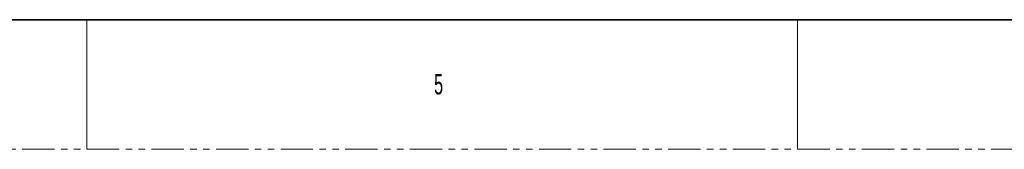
# Model space of a CAD drawing. Header units: millimetres. Extents: x 0 to 1118, y 0 to 864.
# Tile 19 of 200: x 406 to 599, y 0 to 25. Entities that reach past the tile are written whole.
import ezdxf

# ---------------------------------------------------------------- set-up
doc = ezdxf.new("R2010")
doc.units = ezdxf.units.MM
doc.linetypes.add('PHANTOM', pattern=[12.7, 6.35, -1.27, 1.27, -1.27, 1.27, -1.27])
doc.styles.add('SLDTEXTSTYLE1', font='TXT', dxfattribs={"width": 0.6})

msp = doc.modelspace()

# ---------------------------------------------------------------- linework, layer by layer
at = {"color": 7, "linetype": 'Continuous', "lineweight": 35}
msp.add_line((12.7, 25.4), (1104.9, 25.4), dxfattribs=at)
at = {"color": 7, "linetype": 'Continuous', "lineweight": 18}
for p, q in [((419.1, 25.4), (419.1, 0)), ((558.8, 25.4), (558.8, 0))]:
    msp.add_line(p, q, dxfattribs=at)
at = {"color": 7, "linetype": 'PHANTOM', "lineweight": 18}
msp.add_line((0, 0), (1117.6, 0), dxfattribs=at)

# ---------------------------------------------------------------- texts
at = {"color": 7, "linetype": 'Continuous', "lineweight": 0, "insert": (487.363, 14.729), "char_height": 3.969, "attachment_point": 1, "style": 'SLDTEXTSTYLE1'}
msp.add_mtext('5', dxfattribs=at)

doc.saveas('drawing.dxf')
